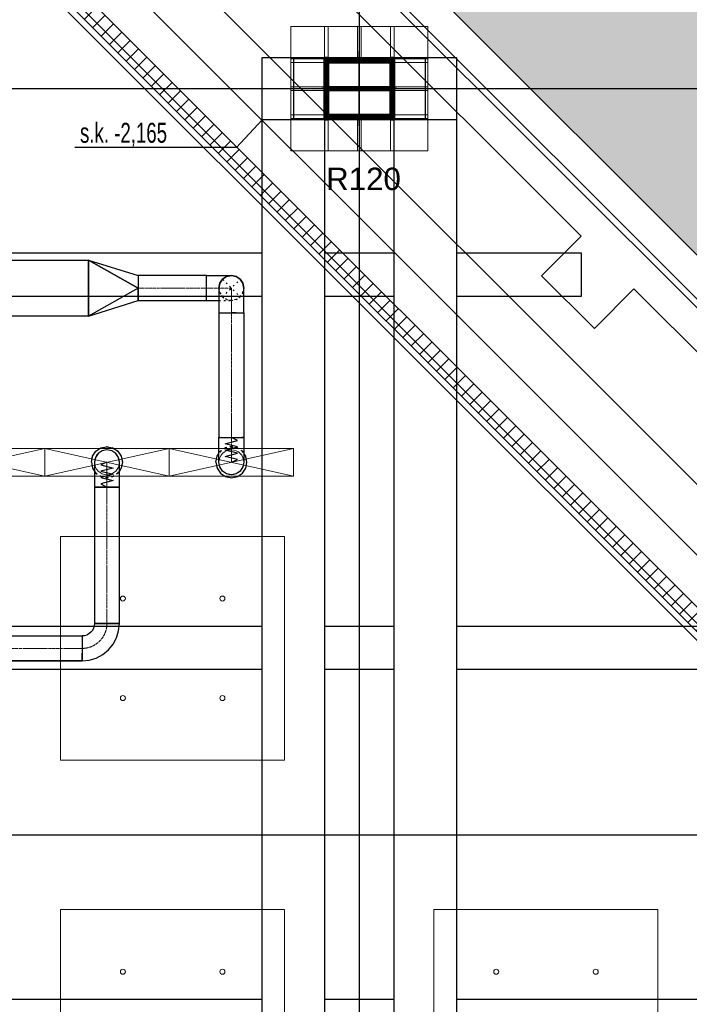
# Model space of a CAD drawing. Header units: centimetres. Extents: x -228435 to 46820, y -89367 to 152985.
# Tile 223 of 252: x -1269 to 4112, y 57638 to 65554. Entities that reach past the tile are written whole.
import ezdxf

# ---------------------------------------------------------------- set-up
doc = ezdxf.new("R2010")
doc.units = ezdxf.units.CM
doc.header["$LTSCALE"] = 50
doc.header["$PDMODE"] = 35
doc.header["$PDSIZE"] = 0.1
for name, pattern in [('CADVENT_CENTERLINE', [9.9, 7.4, -1, 0.5, -1]), ('CADVENT_HIDDEN', [0.8, 0.25, -0.55]), ('Kondygnacja  -0_5$0$HIDDEN', [9.525, 6.35, -3.175]), ('Kondygnacja  -0_5$0$HIDDEN2', [4.7625, 3.175, -1.5875]), ('Osie rzutów$0$DASHDOT2', [12.7, 6.35, -3.175, 0, -3.175])]:
    doc.linetypes.add(name, pattern=pattern)
doc.layers.get('0').update_dxf_attribs({"color": 8})
doc.layers.get('DEFPOINTS').update_dxf_attribs({"color": 8})
for name, color, linetype in [('01-103-Went PP_poziom-0_5$0$L_Nawiew', 3, 'Continuous'), ('bgde-nawiewDETAILS', 1, 'Continuous'), ('bgde-nawiewEXP', 1, 'Continuous'), ('bgde-nawiewHIDDEN', 1, 'Continuous'), ('Kondygnacja  -0_5$0$ARCH_GK', 8, 'Continuous'), ('Kondygnacja  -0_5$0$ARCH_GRUNT', 8, 'Continuous'), ('Kondygnacja  -0_5$0$ARCH_INFO_ODPORNOŚĆ OGNIOWA', 8, 'Continuous'), ('Kondygnacja  -0_5$0$ARCH_KONSTR_POWYŻEJ RZUTU', 8, 'Kondygnacja  -0_5$0$HIDDEN'), ('Kondygnacja  -0_5$0$ARCH_KONSTR_POWYŻEJ RZUTU_IST', 8, 'Kondygnacja  -0_5$0$HIDDEN2'), ('Kondygnacja  -0_5$0$ARCH_MUROWANE_IST', 8, 'Continuous'), ('Kondygnacja  -0_5$0$ARCH_SŁUPY', 8, 'Continuous'), ('Kondygnacja  -0_5$0$ARCH_ŻELBET_IST', 8, 'Continuous'), ('Osie rzutów$0$ARCH_INFO_OSIE_IST', 8, 'Osie rzutów$0$DASHDOT2'), ('Osie rzutów$0$ARCH_INFO_OSIE_OPISY_IST', 8, 'Continuous')]:
    doc.layers.add(name, color=color, linetype=linetype)
for name, color, linetype, lineweight in [('bgde-nawiewCEN', 7, 'Continuous', 13), ('bgde_nawiewnik', 11, 'Continuous', 5), ('Kondygnacja  -0_5$0$ARCH_INFO_WYMIARY', 8, 'Continuous', 9), ('Kondygnacja  -0_5$0$ARCH_WIDOK', 8, 'Continuous', 13), ('SU Lampy kwadratowe  -05$0$ARCH_SUFITY_PODWIESZANE', 8, 'Continuous', 9)]:
    doc.layers.add(name, color=color, linetype=linetype, lineweight=lineweight)
doc.styles.add('Kondygnacja  -0_5$0$Arial', font='ARIAL.TTF')
doc.styles.add('Kondygnacja  -0_5$0$BIKTS', font='bikromsw.shx', dxfattribs={"width": 0.8})
doc.styles.add('Kondygnacja  -0_5$0$Romans', font='Romans.shx', dxfattribs={"width": 0.7})
doc.dimstyles.new('Kondygnacja  -0_5$0$Wymiary 1-100', dxfattribs={"dimtxt": 12, "dimasz": 10, "dimexe": 5, "dimexo": 0, "dimgap": 4, "dimtad": 1, "dimrnd": 0.5, "dimzin": 12, "dimdsep": 46, "dimtxsty": 'Kondygnacja  -0_5$0$Romans', "dimblk": 'Kondygnacja  -0_5$0$_Oblique', "dimcen": 10, "dimdle": 10, "dimclrt": 55, "dimazin": 0, "dimtfac": 1, "dimtmove": 1, "dimatfit": 3, "dimfxl": 0, "dimtolj": 1, "dimtzin": 0, "dimarcsym": 0})
pattern_1 = [(45, (-10513.117, 32630.142), (-6.735192, 6.735192), [])]

# ---------------------------------------------------------------- blocks, each defined once
blk = doc.blocks.new('Osie rzutów')
at = {"layer": 'Osie rzutów$0$ARCH_INFO_OSIE_IST', "ltscale": 10}
for p, q in [((12260, 12510), (12260, 4623.26)), ((12260, 10970), (12260, 11030)), ((4436.04, 11000), (13655, 11000)), ((12290, 11000), (12230, 11000)), ((4436.04, 10400), (13655, 10400))]:
    blk.add_line(p, q, dxfattribs=at)
blk = doc.blocks.new('SU Lampy kwadratowe  -05$0$moduł sufitu')
at = {"layer": 'SU Lampy kwadratowe  -05$0$ARCH_SUFITY_PODWIESZANE'}
for points in [[(60, -60), (240, -60), (240, -240), (60, -240)], [(360, -60), (540, -60), (540, -240), (360, -240)], [(60, -360), (240, -360), (240, -540), (60, -540)], [(360, -360), (540, -360), (540, -540), (360, -540)]]:
    blk.add_lwpolyline(points, close=True, dxfattribs=at)
for centre in [(110, -110), (190, -110), (410, -110), (490, -110), (110, -190), (190, -190), (410, -190), (490, -190), (110, -410), (190, -410), (410, -410), (490, -410), (110, -490), (190, -490), (410, -490), (490, -490)]:
    blk.add_circle(centre, 2, dxfattribs=at)
blk = doc.blocks.new('SU Lampy kwadratowe  -05')
at = {"layer": 'SU Lampy kwadratowe  -05$0$ARCH_SUFITY_PODWIESZANE'}
for points in [[(12020, 10640), (12200, 10640), (12200, 10460), (12020, 10460)], [(12320, 10340), (12500, 10340), (12500, 10160), (12320, 10160)]]:
    blk.add_lwpolyline(points, close=True, dxfattribs=at)
for centre in [(12070, 10590), (12150, 10590), (12070, 10510), (12150, 10510), (12370, 10290), (12450, 10290)]:
    blk.add_circle(centre, 2, dxfattribs=at)
blk.add_blockref('SU Lampy kwadratowe  -05$0$moduł sufitu', (11660, 10400), dxfattribs=at)
blk = doc.blocks.new('Kondygnacja  -0_5$0$konstrukcja istniejąca -0.5')
at = {"layer": 'Kondygnacja  -0_5$0$ARCH_KONSTR_POWYŻEJ RZUTU_IST', "ltscale": 10}
for points in [[(12338, 10975), (12182, 10975), (12182, 11025), (12338, 11025), (12338, 10975)], [(12288, 11025), (12288, 11025), (12338, 11025)], [(12182, 9825), (12182, 10975)], [(12232, 10975), (12232, 9825)], [(12288, 9825), (12288, 10975)], [(12338, 10975), (12338, 9825)], [(11138, 10567.89), (12182, 10567.89)], [(12232, 10567.89), (12288, 10567.89)], [(12338, 10567.89), (12738.09, 10567.89), (12738.09, 10532.89), (12338, 10532.89)], [(12182, 10532.89), (11138, 10532.89)], [(12288, 10532.89), (12232, 10532.89)], [(11138, 10267.89), (12182, 10267.89)], [(12232, 10267.89), (12288, 10267.89)], [(12338, 10267.89), (13037.91, 10267.89), (13037.91, 10232.89), (12338, 10232.89)]]:
    blk.add_lwpolyline(points, dxfattribs=at)
at = {"layer": 'Kondygnacja  -0_5$0$ARCH_KONSTR_POWYŻEJ RZUTU_IST', "ltscale": 10, "elevation": 0}
for points in [[(12207, 11025), (12207, 10975)], [(12313, 11025), (12313, 10975)], [(11138, 10867.89), (12182, 10867.89)], [(12232, 10867.89), (12288, 10867.89)], [(12338, 10867.89), (12438.28, 10867.89), (12438.28, 10832.89), (12338, 10832.89)], [(12182, 10832.89), (11138, 10832.89)], [(12288, 10832.89), (12232, 10832.89)]]:
    blk.add_lwpolyline(points, dxfattribs=at)
at = {"layer": 'Kondygnacja  -0_5$0$ARCH_KONSTR_POWYŻEJ RZUTU_IST'}
blk.add_lwpolyline([(12182, 10975), (12161.31, 10952.53), (12031.52, 10952.53)], dxfattribs=at)
at = {"layer": 'Kondygnacja  -0_5$0$ARCH_KONSTR_POWYŻEJ RZUTU_IST', "style": 'Kondygnacja  -0_5$0$BIKTS', "width": 0.7}
blk.add_text('s.k. -2,165', height=16, dxfattribs=at).set_placement((12035.56, 10956.46))
blk = doc.blocks.new('Kondygnacja  -0_5$0$_Oblique')
at = {"color": 0, "linetype": 'ByBlock', "lineweight": -2}
blk.add_line((-0.5, -0.5), (0.5, 0.5), dxfattribs=at)
blk = doc.blocks.new('*D212')
at = {"layer": 'DEFPOINTS', "color": 0}
for p in [(-30586.3, 81900), (-30681.1, 12489.5), (9064, 12489.5)]:
    blk.add_point(p, dxfattribs=at)
at = {"layer": 'Kondygnacja  -0_5$0$ARCH_INFO_WYMIARY', "color": 0, "lineweight": -2}
for p, q in [((-30673.1, 81900), (-30686.1, 81900)), ((-30681.1, 81910), (-30681.1, 12479.5)), ((-30673.1, 12489.5), (-30686.1, 12489.5))]:
    blk.add_line(p, q, dxfattribs=at)
at = {"layer": 'Kondygnacja  -0_5$0$ARCH_INFO_WYMIARY', "color": 0, "lineweight": -2, "xscale": 10, "yscale": 10, "zscale": 10}
for p, rotation in [((-30681.1, 81900), 90), ((-30681.1, 12489.5), 270)]:
    blk.add_blockref('Kondygnacja  -0_5$0$_Oblique', p, dxfattribs=dict(at, rotation=rotation))
at = {"layer": 'Kondygnacja  -0_5$0$ARCH_INFO_WYMIARY', "color": 55, "insert": (-30691.1, 47194.8), "char_height": 12, "attachment_point": 5, "rotation": 90, "style": 'Kondygnacja  -0_5$0$Romans'}
blk.add_mtext('\\A1;69410.5', dxfattribs=at)
blk = doc.blocks.new('A$C066D7839')
at = {"layer": 'bgde_nawiewnik'}
for p, q in [((-50, -11.15), (-50, 11.15)), ((-50, 11.15), (50, 11.15)), ((-50, -11.15), (50, 11.15)), ((50, -11.15), (-50, 11.15)), ((50, 11.15), (50, -11.15)), ((50, -11.15), (-50, -11.15))]:
    blk.add_line(p, q, dxfattribs=at)
blk.add_circle((0, 0), 10, dxfattribs=at)

msp = doc.modelspace()

# ---------------------------------------------------------------- hatches: boundary and pattern name
at = {"layer": 'Kondygnacja  -0_5$0$ARCH_GK', "linetype": 'Continuous', "lineweight": -3}
h = msp.add_hatch(dxfattribs=at)
h.set_pattern_fill('ANSI37', color=256, scale=30, angle=-360, style=0)
h.set_pattern_definition([(45, (-121140, -45000), (-67.35192, 67.35192), []), (135, (-121140, -45000), (-67.35192, -67.35192), [])])
h.paths.add_polyline_path([(-9744.163, 74750), (-9802.153, 74610), (12292.397, 52515.45), (12391.392, 52614.445)], flags=0)
at = {"layer": 'Kondygnacja  -0_5$0$ARCH_GRUNT', "linetype": 'Continuous', "lineweight": 5}
h = msp.add_hatch(dxfattribs=at)
h.set_pattern_fill('EARTH', color=256, scale=150.000081, angle=45, style=0)
h.set_pattern_definition([(45, (-121140, -45000), (-1e-09, 1347.039), [952.5005, -952.5005]), (45, (-121392.6, -44747.4), (-1e-09, 1347.039), [952.5005, -952.5005]), (45, (-121645.1, -44494.9), (-1e-09, 1347.039), [952.5005, -952.5005]), (135, (-121645.1, -44326.5), (-1347.039, -1e-09), [952.5005, -952.5005]), (135, (-121392.6, -44073.9), (-1347.039, -1e-09), [952.5005, -952.5005]), (135, (-121140, -43821.3), (-1347.039, -1e-09), [952.5005, -952.5005])])
h.paths.add_polyline_path([(-109800.334, 65464.54), (-97514.874, 77750), (-71890, 77750), (-71890, 102550), (-45638.959, 102550), (-33938.959, 90850), (-21790, 90850), (-21790, 82420), (-19190, 82420), (-19190, 79646.447), (-20488.223, 78348.223), (-20936.447, 77900), (-10065.736, 77900), (13934.264, 53900), (20210, 53900), (20210, 43250), (19310, 43250), (19310, 42946.447), (17513.553, 41150), (14360, 41150), (14360, 40060), (28010, 40070.689), (28010, 44557.06), (28010, 49088.932), (24210, 51112.647), (24210, 57900), (15591.118, 57900), (-8408.882, 81900), (-15190, 81900), (-15190, 86020), (-17790, 86020), (-17790, 94850), (-32282.105, 94850), (-43982.105, 106550), (-75890, 106550), (-75890, 81750), (-99171.728, 81750), (-112628.761, 68292.967)])
at = {"layer": 'Kondygnacja  -0_5$0$ARCH_SŁUPY', "lineweight": 40}
h = msp.add_hatch(dxfattribs=at)
h.set_pattern_fill('ANSI31', color=256, scale=3, style=0)
h.set_pattern_definition(pattern_1)
h.paths.add_polyline_path([(1180, 64750), (1210, 64750), (1210, 65250), (1180, 65250)])
h = msp.add_hatch(dxfattribs=at)
h.set_pattern_fill('ANSI31', color=256, scale=3, style=0)
h.set_pattern_definition(pattern_1)
h.paths.add_polyline_path([(1710, 65210), (1710, 65240), (1210, 65240), (1210, 65210)])
h = msp.add_hatch(dxfattribs=at)
h.set_pattern_fill('ANSI31', color=256, scale=3, style=0)
h.set_pattern_definition(pattern_1)
h.paths.add_polyline_path([(1710, 64750), (1740, 64750), (1740, 65250), (1710, 65250)])
h = msp.add_hatch(dxfattribs=at)
h.set_pattern_fill('ANSI31', color=256, scale=3, style=0)
h.set_pattern_definition(pattern_1)
h.paths.add_polyline_path([(1710, 64985), (1710, 65015), (1210, 65015), (1210, 64985)])
h = msp.add_hatch(dxfattribs=at)
h.set_pattern_fill('ANSI31', color=256, scale=3, style=0)
h.set_pattern_definition(pattern_1)
h.paths.add_polyline_path([(1710, 64760), (1710, 64790), (1210, 64790), (1210, 64760)])

# ---------------------------------------------------------------- linework, layer by layer
at = {"layer": 'bgde-nawiewCEN', "linetype": 'CADVENT_CENTERLINE', "ltscale": 0.06}
for p, q in [((-316.874, 63396.213), (232.162, 63396.213)), ((232.162, 63396.213), (432.162, 63396.213)), ((432.162, 63196.213), (432.162, 63396.213)), ((432.162, 63196.213), (432.162, 62196.041)), ((432.162, 62196.041), (432.162, 62177.345)), ((432.162, 62177.345), (432.162, 62126.234)), ((432.162, 62126.234), (432.162, 62098.441)), ((432.162, 62098.441), (432.162, 62074.915)), ((432.162, 62074.915), (432.162, 62055.3)), ((-568.172, 61995.567), (-568.172, 61996.041)), ((-568.172, 61994.441), (-568.172, 61995.567)), ((-568.172, 61992.248), (-568.172, 61994.441)), ((-568.172, 61988.634), (-568.172, 61992.248)), ((-568.172, 61983.241), (-568.172, 61988.634)), ((-568.172, 61975.715), (-568.172, 61983.241)), ((432.162, 62055.3), (432.162, 62039.241)), ((432.162, 62039.241), (432.162, 62026.382)), ((432.162, 62026.382), (432.162, 62016.367)), ((432.162, 62016.367), (432.162, 62008.841)), ((432.162, 62008.841), (432.162, 62003.448)), ((432.162, 62003.448), (432.162, 61999.834)), ((432.162, 61999.834), (432.162, 61997.641)), ((432.162, 61997.641), (432.162, 61996.515)), ((432.162, 61996.515), (432.162, 61996.041)), ((-568.172, 61965.7), (-568.172, 61975.715)), ((-568.172, 61952.841), (-568.172, 61965.7)), ((-568.172, 61936.782), (-568.172, 61952.841)), ((-568.172, 61917.167), (-568.172, 61936.782)), ((-568.172, 61893.641), (-568.172, 61917.167)), ((-568.172, 61865.848), (-568.172, 61893.641)), ((-568.172, 61814.737), (-568.172, 61865.848)), ((-568.172, 61796.041), (-568.172, 61814.737)), ((-568.172, 61796.041), (-568.172, 60699.264)), ((-3323.969, 60499.264), (-768.172, 60499.264))]:
    msp.add_line(p, q, dxfattribs=at)
msp.add_arc((-768.172, 60699.264), 200, 270, 0, dxfattribs=at)
at = {"layer": 'bgde-nawiewDETAILS', "linetype": 'CADVENT_HIDDEN'}
for p, q in [((361.451, 63325.502), (502.873, 63466.923)), ((361.451, 63466.923), (502.873, 63325.502))]:
    msp.add_line(p, q, dxfattribs=at)
at = {"layer": 'bgde-nawiewEXP', "linetype": 'Continuous'}
for points in [[(-1235.869, 66662.494), (11626.952, 53799.672), (11909.795, 54082.515), (-953.026, 66945.337), (-1235.753, 66662.61)], [(-716.874, 63621.213), (-316.874, 63496.213), (-316.874, 63396.213)], [(-716.874, 63621.213), (-316.874, 63396.213), (-716.874, 63171.213)], [(-316.874, 63296.213), (232.162, 63296.213), (232.162, 63496.213), (-316.874, 63496.213), (-316.874, 63303.825)], [(332.162, 61996.041), (332.162, 62196.041), (532.162, 62196.041), (532.162, 61996.041), (524.55, 61957.773), (502.873, 61925.33), (470.43, 61903.653), (432.162, 61896.041), (393.894, 61903.653), (361.451, 61925.33), (339.774, 61957.773)], [(-668.172, 61796.041), (-468.172, 61796.041), (-468.172, 61996.041), (-475.785, 62034.309), (-497.462, 62066.752), (-529.904, 62088.429), (-568.172, 62096.041), (-606.441, 62088.429), (-638.883, 62066.752), (-660.56, 62034.309), (-668.172, 61996.041), (-668.172, 61814.737)], [(-668.172, 60699.264), (-468.172, 60699.264), (-468.172, 61796.041), (-668.172, 61796.041)]]:
    msp.add_lwpolyline(points, close=True, dxfattribs=at)
for points in [[(-3417.4, 63171.213), (-2717.4, 63171.213), (-2717.4, 63621.213), (-716.874, 63621.213), (-716.874, 63171.213), (-1467.838, 63171.213)], [(-716.874, 63621.213), (-716.874, 63171.213)], [(232.162, 63296.213), (232.162, 63496.213), (432.162, 63496.213), (393.894, 63488.6), (361.451, 63466.923), (339.774, 63434.481), (332.162, 63396.213), (339.774, 63434.481), (361.451, 63466.923), (393.894, 63488.6), (432.162, 63496.213), (470.43, 63488.6), (502.873, 63466.923), (524.55, 63434.481), (532.162, 63396.213), (524.55, 63434.481), (502.873, 63466.923), (470.43, 63488.6), (432.162, 63496.213), (393.894, 63488.6), (361.451, 63466.923), (339.774, 63434.481), (332.162, 63396.213), (332.162, 63196.213), (470.43, 63196.213)], [(332.162, 63196.212), (532.162, 63196.212), (532.162, 63396.213), (524.55, 63434.481), (502.873, 63466.923), (470.43, 63488.6), (432.162, 63496.213)], [(-316.874, 63325.502), (-316.874, 63396.213)], [(-716.874, 63171.213), (-316.874, 63296.213), (-316.874, 63303.825)], [(-316.874, 63325.502), (-316.874, 63303.825)], [(-316.874, 63303.825), (-316.874, 63325.502)], [(-316.874, 63303.825), (-316.874, 63296.213)], [(232.162, 63296.213), (332.162, 63296.213)], [(332.162, 63196.212), (332.162, 62196.041), (339.774, 62196.041), (339.774, 62196.041), (332.162, 62196.041)], [(470.43, 63196.213), (432.162, 63196.213)], [(470.43, 63196.213), (532.162, 63196.213), (532.162, 62196.041), (524.55, 62196.041), (524.55, 62196.041), (532.162, 62196.041)], [(339.774, 62196.041), (349.126, 62196.041)], [(339.774, 62196.041), (524.55, 62196.041), (524.55, 62196.041), (515.198, 62196.041)], [(-693.172, 61996.041), (-683.657, 62043.877), (-656.561, 62084.429), (-616.008, 62111.526), (-568.172, 62121.041), (-520.337, 62111.526), (-479.784, 62084.429), (-452.688, 62043.877), (-443.172, 61996.041), (-452.688, 61948.206), (-468.172, 61925.031)], [(307.162, 61996.041), (316.677, 61948.206), (343.774, 61907.653), (384.326, 61880.556), (432.162, 61871.041), (479.997, 61880.556), (520.55, 61907.653), (547.647, 61948.206), (557.162, 61996.041), (547.647, 62043.877), (532.162, 62067.051)], [(307.162, 61996.041), (316.677, 62043.877), (332.162, 62067.051)], [(-693.172, 61996.041), (-683.657, 61948.206), (-668.172, 61925.031)], [(-768.172, 60399.264), (-709.645, 60405.029), (-653.367, 60422.1), (-601.501, 60449.823), (-556.04, 60487.132), (-518.732, 60532.593), (-491.009, 60584.459), (-473.937, 60640.737), (-468.172, 60699.264), (-668.172, 60699.264), (-670.094, 60679.755), (-675.785, 60660.996), (-685.026, 60643.707), (-697.462, 60628.554), (-712.615, 60616.117), (-729.904, 60606.876), (-748.663, 60601.186), (-768.172, 60599.264), (-768.172, 60406.876)], [(-3323.969, 60399.264), (-3323.969, 60599.264), (-768.173, 60599.264), (-768.173, 60428.554)], [(-3323.969, 60399.264), (-768.173, 60399.264)], [(-768.173, 60399.264), (-3323.969, 60399.264)], [(-768.173, 60428.554), (-768.173, 60460.996)], [(-768.173, 60406.876), (-768.173, 60428.554)], [(-768.173, 60428.554), (-768.173, 60406.876)], [(-768.173, 60406.876), (-768.173, 60399.264)], [(-768.173, 60399.264), (-768.173, 60406.876)], [(-768.172, 60399.264), (-768.172, 60406.876)]]:
    msp.add_lwpolyline(points, dxfattribs=at)
at = {"layer": 'bgde-nawiewEXP'}
for points in [[(432.162, 61996.041), (482.162, 62017.339), (382.162, 62042.701), (482.162, 62067.921), (382.162, 62093.206), (482.162, 62118.741), (382.162, 62144.1), (482.162, 62169.559), (432.162, 62196.041)], [(-568.172, 61996.041), (-618.172, 61974.743), (-518.172, 61949.382), (-618.172, 61924.161), (-518.172, 61898.876), (-618.172, 61873.341), (-518.172, 61847.982), (-618.172, 61822.523), (-568.172, 61796.041)]]:
    msp.add_lwpolyline(points, dxfattribs=at)
at = {"layer": 'bgde-nawiewHIDDEN', "linetype": 'CADVENT_HIDDEN'}
for points in [[(332.162, 63296.213), (432.162, 63296.213), (393.894, 63303.825), (361.451, 63325.502), (339.774, 63357.944), (332.162, 63396.213), (339.774, 63357.944), (361.451, 63325.502), (393.894, 63303.825), (432.162, 63296.213), (470.43, 63303.825), (502.873, 63325.502), (524.55, 63357.944), (532.162, 63396.213), (524.55, 63357.944), (502.873, 63325.502), (470.43, 63303.825), (432.162, 63296.213)], [(349.126, 62196.041), (515.198, 62196.041)], [(-693.172, 61996.041), (-683.657, 62043.877), (-656.561, 62084.429), (-616.008, 62111.526), (-568.172, 62121.041), (-520.337, 62111.526), (-479.784, 62084.429), (-452.688, 62043.877), (-443.172, 61996.041), (-452.688, 61948.206), (-479.784, 61907.653), (-520.337, 61880.556), (-568.172, 61871.041), (-616.008, 61880.556), (-656.561, 61907.653), (-616.008, 61880.556), (-568.172, 61871.041), (-520.337, 61880.556), (-479.784, 61907.653), (-468.172, 61925.031)], [(307.162, 61996.041), (316.677, 61948.206), (343.774, 61907.653), (384.326, 61880.556), (432.162, 61871.041), (479.997, 61880.556), (520.55, 61907.653), (547.647, 61948.206), (557.162, 61996.041), (547.647, 62043.877), (520.55, 62084.429), (479.997, 62111.526), (432.162, 62121.041), (384.326, 62111.526), (343.774, 62084.429), (332.162, 62067.051)], [(307.162, 61996.041), (316.677, 62043.877), (343.774, 62084.429), (384.326, 62111.526), (432.162, 62121.041), (479.997, 62111.526), (520.55, 62084.429), (532.162, 62067.051)], [(-693.172, 61996.041), (-683.657, 61948.206), (-656.561, 61907.653), (-668.172, 61925.031)]]:
    msp.add_lwpolyline(points, dxfattribs=at)
at = {"layer": 'Kondygnacja  -0_5$0$ARCH_GK', "linetype": 'Continuous', "lineweight": -3}
for p, q in [((12391.392, 52614.445), (-9744.163, 74750)), ((-9802.153, 74610), (12292.397, 52515.45))]:
    msp.add_line(p, q, dxfattribs=at)
at = {"layer": 'Kondygnacja  -0_5$0$ARCH_MUROWANE_IST', "ltscale": 4}
for p, q in [((13934.264, 53900), (-10065.736, 77900)), ((13830.711, 53650), (-10169.289, 77650))]:
    msp.add_line(p, q, dxfattribs=at)
at = {"layer": 'Kondygnacja  -0_5$0$ARCH_SŁUPY', "lineweight": 40}
for p, q in [((1210, 65015), (1710, 65015)), ((1710, 64985), (1210, 64985))]:
    msp.add_line(p, q, dxfattribs=at)
for points in [[(1180, 65250), (1210, 65250), (1210, 64750), (1180, 64750)], [(1710, 65250), (1740, 65250), (1740, 64750), (1710, 64750)]]:
    msp.add_lwpolyline(points, close=True, dxfattribs=at)
for points in [[(1710, 65240), (1210, 65240)], [(1210, 65210), (1710, 65210)], [(1710, 64790), (1210, 64790)], [(1210, 64760), (1710, 64760)]]:
    msp.add_lwpolyline(points, dxfattribs=at)
at = {"layer": 'Kondygnacja  -0_5$0$ARCH_WIDOK'}
msp.add_line((-9822.864, 74560), (12286.946, 52450.19), dxfattribs=at)
msp.add_lwpolyline([(2010, 65500), (2010, 64500), (910, 64500), (910, 65500)], close=True, dxfattribs=at)
for points in [[(1180, 65500), (1180, 65250)], [(1210, 65500), (1210, 65250)], [(1445, 65500), (1445, 65240)], [(1475, 65500), (1475, 65240)], [(1710, 65500), (1710, 65250)], [(1740, 65500), (1740, 65250)], [(910, 65240), (1180, 65240)], [(1740, 65240), (2010, 65240)], [(910, 65210), (1180, 65210)], [(1740, 65210), (2010, 65210)], [(910, 65015), (1180, 65015)], [(1740, 65015), (2010, 65015)], [(910, 64985), (1180, 64985)], [(1740, 64985), (2010, 64985)], [(910, 64790), (1180, 64790)], [(910, 64760), (1180, 64760)], [(1445, 64760), (1445, 64500)], [(1474.94, 64760), (1474.94, 64500)], [(1740, 64790), (2010, 64790)], [(1740, 64760), (2010, 64760)], [(1180, 64750), (1180, 64500)], [(1210, 64750), (1210, 64500)], [(1710, 64750), (1710, 64500)], [(1740, 64750), (1740, 64500)]]:
    msp.add_lwpolyline(points, dxfattribs=at)
at = {"layer": 'Kondygnacja  -0_5$0$ARCH_ŻELBET_IST', "ltscale": 4}
for p, q in [((13810, 53600), (-10190, 77600)), ((3242.81, 63813.637), (668.941, 66387.506)), ((2924.611, 63495.439), (3242.81, 63813.637)), ((3348.876, 63071.175), (2924.611, 63495.439)), ((3348.876, 63071.175), (3667.074, 63389.373)), ((6240.942, 60815.504), (3667.074, 63389.373))]:
    msp.add_line(p, q, dxfattribs=at)

# ---------------------------------------------------------------- block references
at = {"layer": '01-103-Went PP_poziom-0_5$0$L_Nawiew', "xscale": 10, "yscale": 10, "zscale": 10}
for p in [(-1567.836, 61996.041, 742.119), (-567.836, 61996.041, 742.119), (432.164, 61996.041, 742.119)]:
    msp.add_blockref('A$C066D7839', p, dxfattribs=at)
at = {"layer": 'Kondygnacja  -0_5$0$ARCH_KONSTR_POWYŻEJ RZUTU', "xscale": 10, "yscale": 10, "zscale": 10}
msp.add_blockref('Kondygnacja  -0_5$0$konstrukcja istniejąca -0.5', (-121140, -45000), dxfattribs=at)
at = {"layer": 'Osie rzutów$0$ARCH_INFO_OSIE_OPISY_IST', "xscale": 10, "yscale": 10, "zscale": 10}
msp.add_blockref('Osie rzutów', (-121140, -45000), dxfattribs=at)
at = {"layer": 'SU Lampy kwadratowe  -05$0$ARCH_SUFITY_PODWIESZANE', "xscale": 10, "yscale": 10, "zscale": 10}
msp.add_blockref('SU Lampy kwadratowe  -05', (-121140, -45000), dxfattribs=at)

# ---------------------------------------------------------------- texts
at = {"layer": 'Kondygnacja  -0_5$0$ARCH_INFO_ODPORNOŚĆ OGNIOWA', "insert": (1493.69, 64422.852), "char_height": 180, "width": 533.32525, "attachment_point": 5, "style": 'Kondygnacja  -0_5$0$Arial'}
msp.add_mtext('\\PR120', dxfattribs=at)

# ---------------------------------------------------------------- dimensions: what is measured, and where the dimension line sits
at = {"layer": 'Kondygnacja  -0_5$0$ARCH_INFO_WYMIARY'}
dim = msp.add_linear_dim(base=(-30681.114, 12489.5), p1=(-30586.301, 81900), p2=(9064, 12489.5), angle=90, dimstyle='Kondygnacja  -0_5$0$Wymiary 1-100', dxfattribs=at)
dim.commit()
dim.dimension.update_dxf_attribs({"geometry": '*D212', "text_midpoint": (-30691.114, 47194.75)})

doc.saveas('drawing.dxf')
